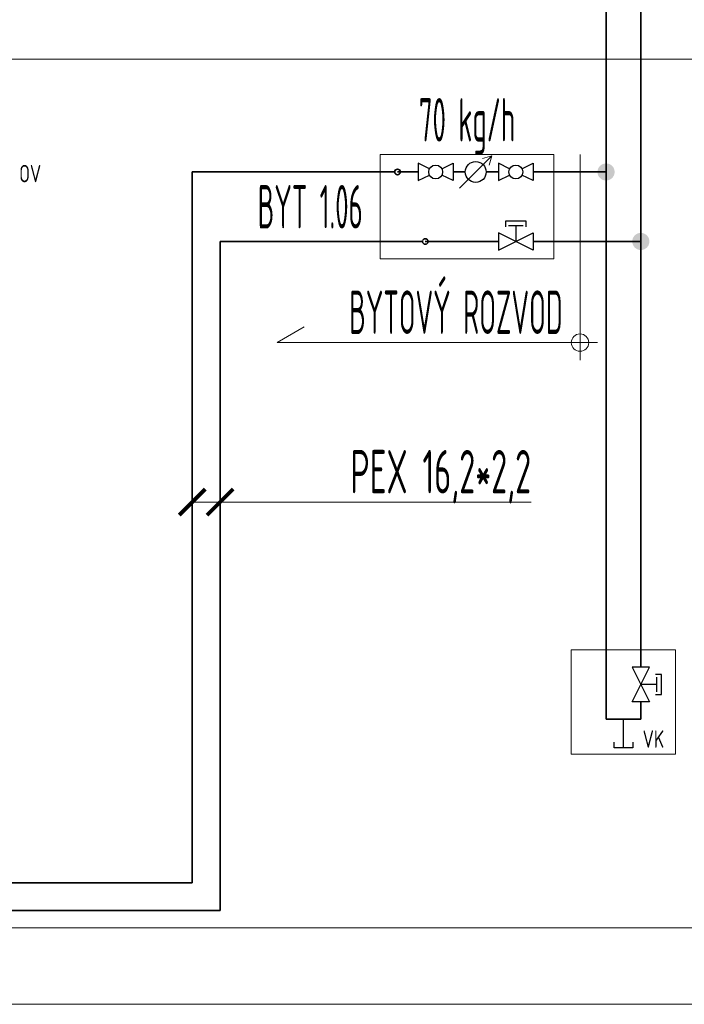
# Model space of a CAD drawing. Header units: millimetres. Extents: x 17747 to 112039, y -74980 to 446921.
# Tile 148 of 256: x 63972 to 65883, y -74980 to -72147. Entities that reach past the tile are written whole.
import ezdxf
from ezdxf.enums import TextEntityAlignment as Align

# ---------------------------------------------------------------- set-up
doc = ezdxf.new("R2010")
doc.units = ezdxf.units.MM
doc.linetypes.add('phl_thick', pattern=[0])
doc.linetypes.add('VERDECKT', pattern=[9.525, 6.35, -3.175])
for name, color, linetype, lineweight in [('JS_VYT_POPIS - OBECNĚ', 7, 'Continuous', 5), ('UT_KOTY - DIMENZE', 7, 'Continuous', 5), ('UT_SCHÉMA_POPIS', 7, 'VERDECKT', 5), ('UT_SCHÉMA_PŘÍVOD', 10, 'Continuous', 35), ('UT_SCHÉMA_SYMBOLY', 7, 'Continuous', 25), ('UT_SCHÉMA_ZPÁTEČKA', 172, 'VERDECKT', 35), ('UT_ZAŘÍZENÍ - ZDROJ', 3, 'Continuous', 35), ('VZT_50 POPIS - OBECNE', 7, 'Continuous', 5)]:
    doc.layers.add(name, color=color, linetype=linetype, lineweight=lineweight)
doc.styles.add('ISO 2.5', font='isocp.shx', dxfattribs={"width": 0.8, "height": 2.5})
doc.styles.add('ISOCP 2.5', font='isocp.shx', dxfattribs={"width": 0.6, "height": 2.5})
doc.styles.add('VZT_POPIS', font='isocp.shx', dxfattribs={"width": 0.6, "height": 125})

# ---------------------------------------------------------------- blocks, each defined once
blk = doc.blocks.new('_ArchTick')
at = {"color": 0, "linetype": 'ByBlock', "const_width": 0.15}
blk.add_lwpolyline([(-0.5, -0.5), (0.5, 0.5)], dxfattribs=at)

msp = doc.modelspace()

# ---------------------------------------------------------------- hatches: boundary and pattern name
at = {"layer": 'UT_SCHÉMA_PŘÍVOD'}
msp.add_hatch(color=256, dxfattribs=at).paths.add_polyline_path([(65633.5, -72585.3, 1), (65682.8, -72585.3, 1)])
at = {"layer": 'UT_SCHÉMA_ZPÁTEČKA', "ltscale": 0.3}
msp.add_hatch(color=256, dxfattribs=at).paths.add_polyline_path([(65782.8, -72785.3, -1), (65733.5, -72785.3, -1)])

# ---------------------------------------------------------------- linework, layer by layer
at = {"layer": 'UT_KOTY - DIMENZE'}
for points in [[(64468, -73535.2), (64873, -73535.2)], [(64548, -73535.2), (64873, -73535.2)], [(64873, -73535.2), (65442.5, -73535.2)]]:
    msp.add_lwpolyline(points, dxfattribs=at)
at = {"layer": 'UT_SCHÉMA_PŘÍVOD'}
for p, q in [((65658.2, -68850.5), (65658.2, -74160.3)), ((65050.2, -72585.3), (64468, -72585.3)), ((64468, -72585.3), (64468, -74630.3)), ((65117.9, -72585.3), (65058.2, -72585.3)), ((65217.9, -72585.3), (65253.2, -72585.3)), ((65348.4, -72585.3), (65313.2, -72585.3)), ((65508.2, -72585.3), (65448.4, -72585.3)), ((65658.2, -72585.3), (65508.2, -72585.3)), ((65758.2, -74160.3), (65758.2, -74110.3)), ((65658.2, -74160.3), (65758.2, -74160.3)), ((64468, -74630.3), (58768, -74630.3))]:
    msp.add_line(p, q, dxfattribs=at)
msp.add_circle((65058.2, -72585.3), 8, dxfattribs=at)
at = {"layer": 'UT_SCHÉMA_SYMBOLY'}
for p, q in [((65150, -72576.4), (65117.9, -72560.3)), ((65117.9, -72560.3), (65117.9, -72610.3)), ((65185.8, -72576.4), (65217.9, -72560.3)), ((65217.9, -72560.3), (65217.9, -72610.3)), ((65380.5, -72576.4), (65348.4, -72560.3)), ((65348.4, -72560.3), (65348.4, -72610.3)), ((65416.3, -72576.4), (65448.4, -72560.3)), ((65448.4, -72560.3), (65448.4, -72610.3)), ((65117.9, -72610.3), (65150, -72594.3)), ((65217.9, -72610.3), (65185.8, -72594.3)), ((65348.4, -72610.3), (65380.5, -72594.3)), ((65448.4, -72610.3), (65416.3, -72594.3)), ((65369.8, -72743.1), (65369.8, -72726.2)), ((65369.8, -72726.2), (65427, -72726.2)), ((65427, -72726.2), (65427, -72743.1)), ((65377.4, -72739.3), (65419.4, -72739.3)), ((65398.4, -72739.3), (65398.4, -72785.3)), ((65348.4, -72810.3), (65448.4, -72760.3)), ((65448.4, -72810.3), (65348.4, -72760.3)), ((65348.4, -72760.3), (65348.4, -72810.3)), ((65448.4, -72760.3), (65448.4, -72810.3)), ((65733.2, -74110.3), (65783.2, -74010.3)), ((65733.2, -74010.3), (65783.2, -74110.3)), ((65783.2, -74010.3), (65733.2, -74010.3)), ((65817.2, -74031.7), (65800.4, -74031.7)), ((65804.2, -74081.3), (65804.2, -74039.3)), ((65817.2, -74088.9), (65817.2, -74031.7)), ((65804.2, -74060.3), (65758.2, -74060.3)), ((65783.2, -74110.3), (65733.2, -74110.3)), ((65800.4, -74088.9), (65817.2, -74088.9)), ((65708.2, -74242.2), (65708.2, -74160.3)), ((65681.2, -74242.2), (65681.2, -74226.2)), ((65735.2, -74226.2), (65735.2, -74242.2)), ((65735.2, -74242.2), (65681.2, -74242.2))]:
    msp.add_line(p, q, dxfattribs=at)
for centre, radius in [((65283.2, -72585.3), 30), ((65167.9, -72585.3), 20), ((65398.4, -72585.3), 20)]:
    msp.add_circle(centre, radius, dxfattribs=at)
at = {"layer": 'UT_SCHÉMA_ZPÁTEČKA', "ltscale": 0.3}
for p, q in [((65758.2, -68750.5), (65758.2, -74010.3)), ((65130.2, -72785.3), (64548, -72785.3)), ((64548, -72785.3), (64548, -74710.3)), ((65348.4, -72785.3), (65138.2, -72785.3)), ((65508.2, -72785.3), (65448.4, -72785.3)), ((65758.2, -72785.3), (65508.2, -72785.3)), ((64548, -74710.3), (58818, -74710.3))]:
    msp.add_line(p, q, dxfattribs=at)
msp.add_circle((65138.2, -72785.3), 8, dxfattribs=at)
at = {"layer": 'UT_ZAŘÍZENÍ - ZDROJ', "linetype": 'Continuous', "lineweight": 5}
for p, q in [((65508.2, -72535.3), (65008.2, -72535.3)), ((65008.2, -72535.3), (65008.2, -72835.3)), ((65508.2, -72835.3), (65508.2, -72535.3)), ((65008.2, -72835.3), (65508.2, -72835.3)), ((65858.2, -73960.3), (65558.2, -73960.3)), ((65558.2, -73960.3), (65558.2, -74260.3)), ((65858.2, -74260.3), (65858.2, -73960.3)), ((65558.2, -74260.3), (65858.2, -74260.3))]:
    msp.add_line(p, q, dxfattribs=at)
at = {"layer": 'VZT_50 POPIS - OBECNE', "linetype": 'phl_thick'}
for p, q in [((57168, -72260.3), (76932.8, -72260.3)), ((65236.9, -72631.6), (65329.4, -72539)), ((65236.9, -72631.6), (65329.4, -72539)), ((65329.4, -72539), (65302.7, -72546.2)), ((65329.4, -72539), (65322.2, -72565.8)), ((65583.2, -73126.4), (65583.2, -72535.3)), ((64711.9, -73076.4), (64789.8, -73031.4)), ((65633.2, -73076.4), (64711.9, -73076.4)), ((57168, -74760.3), (76932.8, -74760.3)), ((57168, -74980.3), (76932.8, -74980.3))]:
    msp.add_line(p, q, dxfattribs=at)
msp.add_circle((65583.2, -73076.4), 25, dxfattribs=at)

# ---------------------------------------------------------------- block references
at = {"layer": 'UT_KOTY - DIMENZE', "xscale": 75, "yscale": 75, "zscale": 75, "rotation": 180}
for p in [(64468, -73535.2), (64548, -73535.2)]:
    msp.add_blockref('_ArchTick', p, dxfattribs=at)

# ---------------------------------------------------------------- texts
at = {"layer": 'JS_VYT_POPIS - OBECNĚ', "style": 'VZT_POPIS', "width": 0.5}
msp.add_text('70 kg/h', height=125, dxfattribs=at).set_placement((65258.2, -72535.3), align=Align.BOTTOM_CENTER)
msp.add_text('BYT 1.06', height=125, dxfattribs=at).set_placement((64958.2, -72685.3), align=Align.MIDDLE_RIGHT)
msp.add_text('BYTOVÝ ROZVOD', height=125, dxfattribs=at).set_placement((65533.2, -73088.9), align=Align.BOTTOM_RIGHT)
at = {"layer": 'UT_KOTY - DIMENZE', "insert": (65442.5, -73385.2), "char_height": 125, "attachment_point": 3, "style": 'ISOCP 2.5'}
msp.add_mtext('PEX 16,2*2,2', dxfattribs=at)
at = {"layer": 'UT_SCHÉMA_POPIS', "style": 'ISO 2.5', "width": 0.8}
msp.add_text('OV', height=50, dxfattribs=at).set_placement((63970, -72590), align=Align.MIDDLE_LEFT)
msp.add_text('VK', height=50, dxfattribs=at).set_placement((65794.3, -74257.2), align=Align.BOTTOM_CENTER)

doc.saveas('drawing.dxf')
